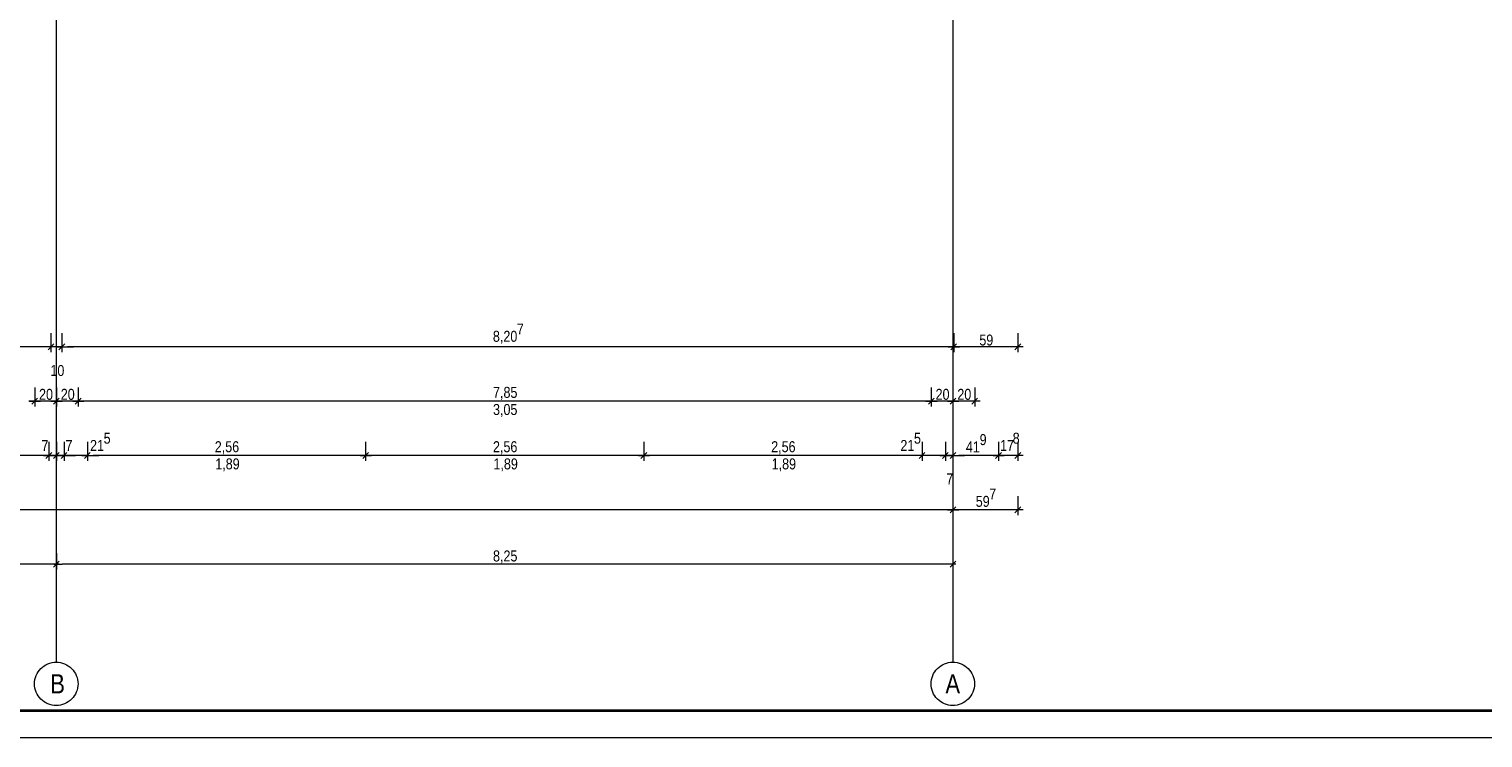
# Model space of a CAD drawing. Extents: x -620 to 3480, y 62 to 1102.
# Tile 29 of 256: x -162 to 106, y 62 to 193. Entities that reach past the tile are written whole.
import ezdxf
from ezdxf.lldxf.tags import DXFTag

# ---------------------------------------------------------------- set-up
doc = ezdxf.new("R2010")
doc.units = 0
doc.layers.get('0').update_dxf_attribs({"lineweight": 13})
doc.layers.add('70 -71 Achsen- 1 Gebäudeachsen', color=7, linetype='STRICHPUNKT2-A06G9SLK8I', lineweight=18)
doc.layers.add('iwb_Plankopf Rahmen', color=7, linetype='Continuous', lineweight=35)
doc.layers.add('70 -76 Bemaßung- 2 Allgemein', color=9, linetype='Continuous', lineweight=5, true_color=0x808080)
doc.styles.get("Standard").update_dxf_attribs({"font": 'ARIALN.TTF'})
tags = doc.linetypes.add('STRICHPUNKT2-A06G9SLK8I', pattern=[12.7, 6.35, -3.175, 0, -3.175]).pattern_tags.tags
tags[10:11] = [DXFTag(74, 4), DXFTag(75, 0), DXFTag(340, '0'), DXFTag(46, 0.0), DXFTag(50, 0.0), DXFTag(44, 0.0), DXFTag(45, 0.0)]
tags[8:9] = [DXFTag(74, 4), DXFTag(75, 0), DXFTag(340, '0'), DXFTag(46, 0.0), DXFTag(50, 0.0), DXFTag(44, 0.0), DXFTag(45, 0.0)]
tags[6:7] = [DXFTag(74, 4), DXFTag(75, 0), DXFTag(340, '0'), DXFTag(46, 0.0), DXFTag(50, 0.0), DXFTag(44, 0.0), DXFTag(45, 0.0)]
tags[4:5] = [DXFTag(74, 4), DXFTag(75, 0), DXFTag(340, '0'), DXFTag(46, 0.0), DXFTag(50, 0.0), DXFTag(44, 0.0), DXFTag(45, 0.0)]

# ---------------------------------------------------------------- blocks, each defined once
blk = doc.blocks.new('Referenz-A06G9SLM8I')
at = {"layer": '70 -71 Achsen- 1 Gebäudeachsen', "color": 0, "linetype": 'STRICHPUNKT2-A06G9SLK8I', "lineweight": -2, "ltscale": 0.13}
for p, q in [((-157.03, 1075.82), (-157.03, 76.38)), ((7.97, 1075.82), (7.97, 76.38))]:
    blk.add_line(p, q, dxfattribs=at)
at = {"layer": '70 -71 Achsen- 1 Gebäudeachsen', "color": 0, "linetype": 'Continuous', "lineweight": -2, "ltscale": 0.13}
for p, q in [((-160.36, 74.61), (-160.13, 74.92)), ((-160.13, 74.92), (-159.86, 75.21)), ((-159.86, 75.21), (-159.57, 75.48)), ((-159.57, 75.48), (-159.26, 75.71)), ((-159.26, 75.71), (-158.92, 75.91)), ((-158.92, 75.91), (-158.56, 76.08)), ((-158.56, 76.08), (-158.19, 76.21)), ((-158.19, 76.21), (-157.81, 76.31)), ((-157.81, 76.31), (-157.43, 76.36)), ((-157.43, 76.36), (-157.03, 76.38)), ((-157.03, 76.38), (-156.64, 76.36)), ((-156.64, 76.36), (-156.25, 76.31)), ((-156.25, 76.31), (-155.87, 76.21)), ((-155.87, 76.21), (-155.5, 76.08)), ((-155.5, 76.08), (-155.15, 75.91)), ((-155.15, 75.91), (-154.81, 75.71)), ((-154.81, 75.71), (-154.5, 75.48)), ((-154.5, 75.48), (-154.2, 75.21)), ((-154.2, 75.21), (-153.94, 74.92)), ((-153.94, 74.92), (-153.71, 74.61)), ((4.64, 74.61), (4.87, 74.92)), ((4.87, 74.92), (5.14, 75.21)), ((5.14, 75.21), (5.43, 75.48)), ((5.43, 75.48), (5.74, 75.71)), ((5.74, 75.71), (6.08, 75.91)), ((6.08, 75.91), (6.44, 76.08)), ((6.44, 76.08), (6.81, 76.21)), ((6.81, 76.21), (7.19, 76.31)), ((7.19, 76.31), (7.57, 76.36)), ((7.57, 76.36), (7.97, 76.38)), ((7.97, 76.38), (8.36, 76.36)), ((8.36, 76.36), (8.75, 76.31)), ((8.75, 76.31), (9.13, 76.21)), ((9.13, 76.21), (9.5, 76.08)), ((9.5, 76.08), (9.85, 75.91)), ((9.85, 75.91), (10.19, 75.71)), ((10.19, 75.71), (10.5, 75.48)), ((10.5, 75.48), (10.8, 75.21)), ((10.8, 75.21), (11.06, 74.92)), ((11.06, 74.92), (11.29, 74.61)), ((-161.03, 72.38), (-161.01, 72.78)), ((-161.01, 71.99), (-161.03, 72.38)), ((-161.01, 72.78), (-160.96, 73.16)), ((-160.96, 73.16), (-160.86, 73.54)), ((-160.86, 73.54), (-160.73, 73.91)), ((-160.73, 73.91), (-160.56, 74.27)), ((-160.56, 74.27), (-160.36, 74.61)), ((-153.71, 74.61), (-153.51, 74.27)), ((-153.51, 74.27), (-153.34, 73.91)), ((-153.34, 73.91), (-153.21, 73.54)), ((-153.21, 73.54), (-153.11, 73.16)), ((-153.11, 73.16), (-153.05, 72.78)), ((-153.05, 72.78), (-153.03, 72.38)), ((-153.03, 72.38), (-153.05, 71.99)), ((3.97, 72.38), (3.99, 72.78)), ((3.99, 71.99), (3.97, 72.38)), ((3.99, 72.78), (4.04, 73.16)), ((4.04, 73.16), (4.14, 73.54)), ((4.14, 73.54), (4.27, 73.91)), ((4.27, 73.91), (4.44, 74.27)), ((4.44, 74.27), (4.64, 74.61)), ((11.29, 74.61), (11.49, 74.27)), ((11.49, 74.27), (11.66, 73.91)), ((11.66, 73.91), (11.79, 73.54)), ((11.79, 73.54), (11.89, 73.16)), ((11.89, 73.16), (11.95, 72.78)), ((11.95, 72.78), (11.97, 72.38)), ((11.97, 72.38), (11.95, 71.99)), ((-160.96, 71.6), (-161.01, 71.99)), ((-160.86, 71.22), (-160.96, 71.6)), ((-160.73, 70.85), (-160.86, 71.22)), ((-160.56, 70.5), (-160.73, 70.85)), ((-160.36, 70.16), (-160.56, 70.5)), ((-160.13, 69.85), (-160.36, 70.16)), ((-159.86, 69.56), (-160.13, 69.85)), ((-153.94, 69.85), (-154.2, 69.56)), ((-153.71, 70.16), (-153.94, 69.85)), ((-153.51, 70.5), (-153.71, 70.16)), ((-153.34, 70.85), (-153.51, 70.5)), ((-153.21, 71.22), (-153.34, 70.85)), ((-153.11, 71.6), (-153.21, 71.22)), ((-153.05, 71.99), (-153.11, 71.6)), ((4.04, 71.6), (3.99, 71.99)), ((4.14, 71.22), (4.04, 71.6)), ((4.27, 70.85), (4.14, 71.22)), ((4.44, 70.5), (4.27, 70.85)), ((4.64, 70.16), (4.44, 70.5)), ((4.87, 69.85), (4.64, 70.16)), ((5.14, 69.56), (4.87, 69.85)), ((11.06, 69.85), (10.8, 69.56)), ((11.29, 70.16), (11.06, 69.85)), ((11.49, 70.5), (11.29, 70.16)), ((11.66, 70.85), (11.49, 70.5)), ((11.79, 71.22), (11.66, 70.85)), ((11.89, 71.6), (11.79, 71.22)), ((11.95, 71.99), (11.89, 71.6)), ((-159.57, 69.29), (-159.86, 69.56)), ((-159.26, 69.06), (-159.57, 69.29)), ((-158.92, 68.86), (-159.26, 69.06)), ((-158.56, 68.69), (-158.92, 68.86)), ((-158.19, 68.56), (-158.56, 68.69)), ((-157.81, 68.46), (-158.19, 68.56)), ((-157.43, 68.4), (-157.81, 68.46)), ((-157.03, 68.38), (-157.43, 68.4)), ((-156.64, 68.4), (-157.03, 68.38)), ((-156.25, 68.46), (-156.64, 68.4)), ((-155.87, 68.56), (-156.25, 68.46)), ((-155.5, 68.69), (-155.87, 68.56)), ((-155.15, 68.86), (-155.5, 68.69)), ((-154.81, 69.06), (-155.15, 68.86)), ((-154.5, 69.29), (-154.81, 69.06)), ((-154.2, 69.56), (-154.5, 69.29)), ((5.43, 69.29), (5.14, 69.56)), ((5.74, 69.06), (5.43, 69.29)), ((6.08, 68.86), (5.74, 69.06)), ((6.44, 68.69), (6.08, 68.86)), ((6.81, 68.56), (6.44, 68.69)), ((7.19, 68.46), (6.81, 68.56)), ((7.57, 68.4), (7.19, 68.46)), ((7.97, 68.38), (7.57, 68.4)), ((8.36, 68.4), (7.97, 68.38)), ((8.75, 68.46), (8.36, 68.4)), ((9.13, 68.56), (8.75, 68.46)), ((9.5, 68.69), (9.13, 68.56)), ((9.85, 68.86), (9.5, 68.69)), ((10.19, 69.06), (9.85, 68.86)), ((10.5, 69.29), (10.19, 69.06)), ((10.8, 69.56), (10.5, 69.29))]:
    blk.add_line(p, q, dxfattribs=at)
at = {"layer": '70 -76 Bemaßung- 2 Allgemein', "color": 0, "linetype": 'Continuous', "lineweight": -2, "ltscale": 0.13}
for p, q in [((-158, 136.9), (-158, 133.4)), ((-158, 136.9), (-158, 133.4)), ((-158, 136.9), (-158, 133.4)), ((-158, 136.9), (-158, 133.4)), ((-156, 136.9), (-156, 133.4)), ((-156, 136.9), (-156, 133.4)), ((-156, 136.9), (-156, 133.4)), ((-156, 136.9), (-156, 133.4)), ((8.14, 136.9), (8.14, 133.4)), ((8.14, 136.9), (8.14, 133.4)), ((8.14, 136.9), (8.14, 133.4)), ((8.14, 136.9), (8.14, 133.4)), ((19.94, 136.9), (19.94, 133.4)), ((19.94, 136.9), (19.94, 133.4)), ((-159.06, 134.4), (-319.44, 134.4)), ((-159.06, 134.4), (-319.44, 134.4)), ((-159.06, 134.4), (-160.12, 134.4)), ((-159.06, 134.4), (-160.12, 134.4)), ((-157, 134.4), (-159.06, 134.4)), ((-157, 134.4), (-159.06, 134.4)), ((-157, 134.4), (-159.06, 134.4)), ((-157, 134.4), (-159.06, 134.4)), ((-157.47, 134.93), (-158.53, 133.87)), ((-157.47, 134.93), (-158.53, 133.87)), ((-157.47, 134.93), (-158.53, 133.87)), ((-157.47, 134.93), (-158.53, 133.87)), ((-156, 134.4), (-158, 134.4)), ((-156, 134.4), (-158, 134.4)), ((-157, 134.4), (-154.94, 134.4)), ((-157, 134.4), (-154.94, 134.4)), ((-157, 134.4), (-154.94, 134.4)), ((-157, 134.4), (-154.94, 134.4)), ((-156.53, 133.87), (-155.47, 134.93)), ((-156.53, 133.87), (-155.47, 134.93)), ((-156.53, 133.87), (-155.47, 134.93)), ((-156.53, 133.87), (-155.47, 134.93)), ((-154.94, 134.4), (-153.88, 134.4)), ((7.08, 134.4), (-154.94, 134.4)), ((-154.94, 134.4), (-153.88, 134.4)), ((7.08, 134.4), (-154.94, 134.4)), ((9.14, 134.4), (7.08, 134.4)), ((9.14, 134.4), (7.08, 134.4)), ((7.14, 134.4), (9.2, 134.4)), ((7.14, 134.4), (9.2, 134.4)), ((8.67, 134.93), (7.61, 133.87)), ((7.61, 133.87), (8.67, 134.93)), ((8.67, 134.93), (7.61, 133.87)), ((7.61, 133.87), (8.67, 134.93)), ((18.88, 134.4), (9.2, 134.4)), ((18.88, 134.4), (9.2, 134.4)), ((20.94, 134.4), (18.88, 134.4)), ((20.94, 134.4), (18.88, 134.4)), ((20.47, 134.93), (19.41, 133.87)), ((20.47, 134.93), (19.41, 133.87)), ((-161, 126.9), (-161, 123.4)), ((-161, 126.9), (-161, 123.4)), ((-157, 126.9), (-157, 123.4)), ((-157, 126.9), (-157, 123.4)), ((-153, 126.9), (-153, 123.4)), ((-153, 126.9), (-153, 123.4)), ((4, 126.9), (4, 123.4)), ((4, 126.9), (4, 123.4)), ((8, 126.9), (8, 123.4)), ((8, 126.9), (8, 123.4)), ((12, 126.9), (12, 123.4)), ((-160, 124.4), (-162.06, 124.4)), ((-162, 124.4), (-159.94, 124.4)), ((-160.47, 124.93), (-161.53, 123.87)), ((-161.53, 123.87), (-160.47, 124.93)), ((-158.06, 124.4), (-159.94, 124.4)), ((-156, 124.4), (-158.06, 124.4)), ((-158, 124.4), (-155.94, 124.4)), ((-156.47, 124.93), (-157.53, 123.87)), ((-157.53, 123.87), (-156.47, 124.93)), ((-154.06, 124.4), (-155.94, 124.4)), ((-152, 124.4), (-154.06, 124.4)), ((-154, 124.4), (-151.94, 124.4)), ((-152.47, 124.93), (-153.53, 123.87)), ((-153.53, 123.87), (-152.47, 124.93)), ((2.94, 124.4), (-151.94, 124.4)), ((5, 124.4), (2.94, 124.4)), ((3, 124.4), (5.06, 124.4)), ((4.53, 124.93), (3.47, 123.87)), ((3.47, 123.87), (4.53, 124.93)), ((6.94, 124.4), (5.06, 124.4)), ((9, 124.4), (6.94, 124.4)), ((7, 124.4), (9.06, 124.4)), ((8.53, 124.93), (7.47, 123.87)), ((7.47, 123.87), (8.53, 124.93)), ((10.94, 124.4), (9.06, 124.4)), ((13, 124.4), (10.94, 124.4)), ((12.53, 124.93), (11.47, 123.87)), ((-158.4, 116.9), (-158.4, 113.4)), ((-158.4, 116.9), (-158.4, 113.4)), ((-157, 116.9), (-157, 113.4)), ((-157, 116.9), (-157, 113.4)), ((-155.6, 116.9), (-155.6, 113.4)), ((-155.6, 116.9), (-155.6, 113.4)), ((-151.3, 116.9), (-151.3, 113.4)), ((-151.3, 116.9), (-151.3, 113.4)), ((-100.1, 116.9), (-100.1, 113.4)), ((-100.1, 116.9), (-100.1, 113.4)), ((-48.9, 116.9), (-48.9, 113.4)), ((-48.9, 116.9), (-48.9, 113.4)), ((2.3, 116.9), (2.3, 113.4)), ((2.3, 116.9), (2.3, 113.4)), ((6.6, 116.9), (6.6, 113.4)), ((6.6, 116.9), (6.6, 113.4)), ((8, 116.9), (8, 113.4)), ((8, 116.9), (8, 113.4)), ((16.38, 116.9), (16.38, 113.4)), ((16.38, 116.9), (16.38, 113.4)), ((19.94, 116.9), (19.94, 113.4)), ((-161.7, 114.4), (-163.76, 114.4)), ((-161.7, 114.4), (-163.76, 114.4)), ((-158.4, 114.4), (-162.7, 114.4)), ((-159.46, 114.4), (-160.52, 114.4)), ((-157.4, 114.4), (-159.46, 114.4)), ((-159.4, 114.4), (-157.34, 114.4)), ((-158.06, 114.4), (-159.12, 114.4)), ((-158.93, 113.87), (-157.87, 114.93)), ((-157.87, 114.93), (-158.93, 113.87)), ((-157, 114.4), (-158.4, 114.4)), ((-156, 114.4), (-158.06, 114.4)), ((-158, 114.4), (-155.94, 114.4)), ((-156.66, 114.4), (-157.72, 114.4)), ((-157.53, 113.87), (-156.47, 114.93)), ((-156.47, 114.93), (-157.53, 113.87)), ((-157.34, 114.4), (-156.28, 114.4)), ((-155.6, 114.4), (-157, 114.4)), ((-154.6, 114.4), (-156.66, 114.4)), ((-156.6, 114.4), (-154.54, 114.4)), ((-156.13, 113.87), (-155.07, 114.93)), ((-155.07, 114.93), (-156.13, 113.87)), ((-155.94, 114.4), (-154.88, 114.4)), ((-151.3, 114.4), (-155.6, 114.4)), ((-154.54, 114.4), (-153.48, 114.4)), ((-152.3, 114.4), (-150.24, 114.4)), ((-152.3, 114.4), (-150.24, 114.4)), ((-151.83, 113.87), (-150.77, 114.93)), ((-151.83, 113.87), (-150.77, 114.93)), ((-150.24, 114.4), (-149.18, 114.4)), ((-101.16, 114.4), (-150.24, 114.4)), ((-99.1, 114.4), (-101.16, 114.4)), ((-101.1, 114.4), (-99.04, 114.4)), ((-99.57, 114.93), (-100.63, 113.87)), ((-100.63, 113.87), (-99.57, 114.93)), ((-49.96, 114.4), (-99.04, 114.4)), ((-47.9, 114.4), (-49.96, 114.4)), ((-49.9, 114.4), (-47.84, 114.4)), ((-48.37, 114.93), (-49.43, 113.87)), ((-49.43, 113.87), (-48.37, 114.93)), ((1.24, 114.4), (-47.84, 114.4)), ((1.24, 114.4), (0.18, 114.4)), ((3.3, 114.4), (1.24, 114.4)), ((3.3, 114.4), (1.24, 114.4)), ((2.83, 114.93), (1.77, 113.87)), ((2.83, 114.93), (1.77, 113.87)), ((6.6, 114.4), (2.3, 114.4)), ((5.54, 114.4), (4.48, 114.4)), ((7.6, 114.4), (5.54, 114.4)), ((5.6, 114.4), (7.66, 114.4)), ((6.07, 113.87), (7.13, 114.93)), ((7.13, 114.93), (6.07, 113.87)), ((8, 114.4), (6.6, 114.4)), ((7, 114.4), (9.06, 114.4)), ((7, 114.4), (9.06, 114.4)), ((7.47, 113.87), (8.53, 114.93)), ((7.47, 113.87), (8.53, 114.93)), ((7.66, 114.4), (8.72, 114.4)), ((9.06, 114.4), (10.12, 114.4)), ((15.32, 114.4), (9.06, 114.4)), ((17.38, 114.4), (15.32, 114.4)), ((15.38, 114.4), (17.44, 114.4)), ((16.91, 114.93), (15.85, 113.87)), ((15.85, 113.87), (16.91, 114.93)), ((18.88, 114.4), (17.44, 114.4)), ((20.94, 114.4), (18.88, 114.4)), ((20.47, 114.93), (19.41, 113.87)), ((6.94, 104.4), (-474, 104.4)), ((9, 104.4), (6.94, 104.4)), ((7, 104.4), (9.06, 104.4)), ((8.53, 104.93), (7.47, 103.87)), ((7.47, 103.87), (8.53, 104.93)), ((8, 106.9), (8, 103.4)), ((8, 106.9), (8, 103.4)), ((18.88, 104.4), (9.06, 104.4)), ((20.94, 104.4), (18.88, 104.4)), ((20.47, 104.93), (19.41, 103.87)), ((19.94, 106.9), (19.94, 103.4)), ((-157, 96.4), (-157, 93.4)), ((-157, 96.4), (-157, 93.4)), ((8, 96.4), (8, 93.4)), ((-158.06, 94.4), (-320.94, 94.4)), ((-156.5, 94.4), (-158.06, 94.4)), ((-156.47, 94.93), (-157.53, 93.87)), ((-157.53, 93.87), (-156.47, 94.93)), ((-157.5, 94.4), (-155.94, 94.4)), ((6.94, 94.4), (-155.94, 94.4)), ((8.5, 94.4), (6.94, 94.4)), ((8.53, 94.93), (7.47, 93.87))]:
    blk.add_line(p, q, dxfattribs=at)
at = {"layer": '70 -71 Achsen- 1 Gebäudeachsen', "color": 0, "linetype": 'Continuous', "lineweight": -2, "ltscale": 0.13, "char_height": 3.5241, "attachment_point": 1}
for s, insert in [('{\\fArial Narrow;B}', (-158.13, 74.15)), ('{\\fArial Narrow;A}', (6.61, 74.15))]:
    blk.add_mtext(s, dxfattribs=dict(at, insert=insert))
at = {"layer": '70 -76 Bemaßung- 2 Allgemein', "color": 0, "linetype": 'Continuous', "lineweight": -2, "ltscale": 0.13, "char_height": 2.0138, "attachment_point": 1}
for s, insert in [('{\\fArial Narrow;8,20}', (-76.67, 137.34)), ('{\\fArial Narrow;8,20}', (-76.67, 137.34)), ('{\\fArial Narrow;7}', (-72.27, 138.68)), ('{\\fArial Narrow;7}', (-72.27, 138.68)), ('{\\fArial Narrow;59}', (12.85, 136.66)), ('{\\fArial Narrow;59}', (12.85, 136.66)), ('{\\fArial Narrow;10}', (-158.11, 131.04)), ('{\\fArial Narrow;10}', (-158.11, 131.04)), ('{\\fArial Narrow;20}', (-160.2, 126.66)), ('{\\fArial Narrow;20}', (-156.2, 126.66)), ('{\\fArial Narrow;7,85}', (-76.65, 127.02)), ('{\\fArial Narrow;20}', (4.8, 126.66)), ('{\\fArial Narrow;20}', (8.8, 126.66)), ('{\\fArial Narrow;3,05}', (-76.65, 123.87)), ('{\\fArial Narrow;5}', (-148.31, 118.59)), ('{\\fArial Narrow;5}', (0.82, 118.59)), ('{\\fArial Narrow;9}', (12.91, 118.33)), ('{\\fArial Narrow;8}', (18.99, 118.59)), ('{\\fArial Narrow;7}', (-159.75, 117.23)), ('{\\fArial Narrow;7}', (-155.33, 117.23)), ('{\\fArial Narrow;21}', (-150.81, 117.25)), ('{\\fArial Narrow;2,56}', (-127.86, 117.02)), ('{\\fArial Narrow;2,56}', (-76.66, 117.02)), ('{\\fArial Narrow;2,56}', (-25.46, 117.02)), ('{\\fArial Narrow;21}', (-1.68, 117.25)), ('{\\fArial Narrow;41}', (10.37, 116.99)), ('{\\fArial Narrow;17}', (16.67, 117.25)), ('{\\fArial Narrow;1,89}', (-127.77, 113.86)), ('{\\fArial Narrow;1,89}', (-76.57, 113.86)), ('{\\fArial Narrow;1,89}', (-25.37, 113.86)), ('{\\fArial Narrow;7}', (6.76, 111.09)), ('{\\fArial Narrow;7}', (14.67, 108.32)), ('{\\fArial Narrow;59}', (12.19, 106.97)), ('{\\fArial Narrow;8,25}', (-76.65, 96.92))]:
    blk.add_mtext(s, dxfattribs=dict(at, insert=insert))

msp = doc.modelspace()

# ---------------------------------------------------------------- linework, layer by layer
at = {"layer": 'iwb_Plankopf Rahmen', "color": 8, "lineweight": 13, "ltscale": 0.13, "true_color": 0x808080}
msp.add_lwpolyline([(300.35, 62.43), (-619.65, 62.43), (-619.65, 1102.43), (300.35, 1102.43), (300.35, 62.43)], close=True, dxfattribs=at)
at = {"layer": 'iwb_Plankopf Rahmen', "ltscale": 0.35}
msp.add_lwpolyline([(-599.65, 67.43), (-599.65, 1097.43), (295.35, 1097.43), (295.35, 67.43), (-599.65, 67.43)], close=True, dxfattribs=at)

# ---------------------------------------------------------------- block references
at = {"color": 8, "lineweight": 13, "ltscale": 0.13, "true_color": 0x808080}
msp.add_blockref('Referenz-A06G9SLM8I', (0, 0), dxfattribs=at)

doc.saveas('drawing.dxf')
